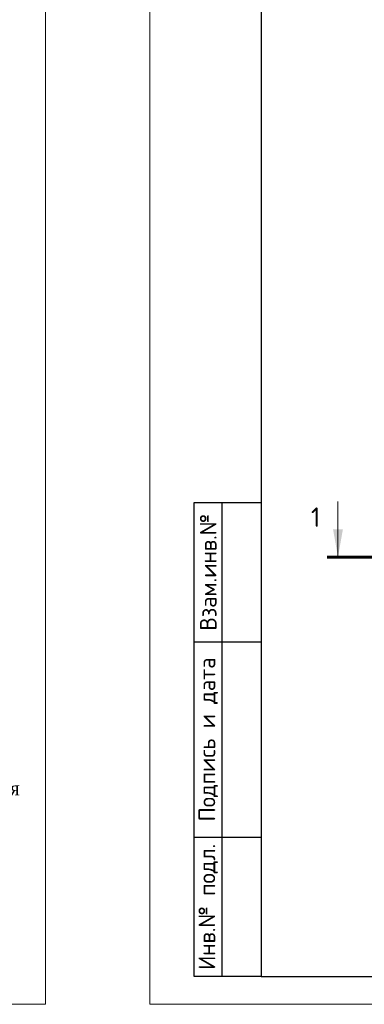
# Model space of a CAD drawing. Header units: millimetres. Extents: x 263826 to 1718326, y -423071 to 70137.
# Tile 49 of 256: x 495459 to 501646, y -396966 to -379308. Entities that reach past the tile are written whole.
import ezdxf
from ezdxf.enums import TextEntityAlignment as Align

# ---------------------------------------------------------------- set-up
doc = ezdxf.new("R2010")
doc.units = ezdxf.units.MM
doc.layers.add('PDF7_Text', color=7, linetype='Continuous')
doc.layers.add('ТОЛСТЫЕ_ОСНОВНЫЕ', color=6, linetype='Continuous')
for name, color, linetype, lineweight in [('Выноски', 20, 'Continuous', 20), ('размер', 1, 'Continuous', 25), ('Текст', 7, 'Continuous', 25), ('ТОНКИЕ', 7, 'Continuous', 9)]:
    doc.layers.add(name, color=color, linetype=linetype, lineweight=lineweight)
doc.styles.add('GOST-2.304_Type-B', font='GOST_Common.ttf')
doc.styles.add('PDF Times New Roman', font='times.ttf')
doc.styles.add('style1', font='GOST_Common.ttf', dxfattribs={"height": 500})
doc.styles.add('ГОСТ', font='GOST_Common.ttf')

# ---------------------------------------------------------------- blocks, each defined once
blk = doc.blocks.new('*U46')
at = {"layer": 'ТОЛСТЫЕ_ОСНОВНЫЕ'}
for p, q in [((8, 5), (8, 90)), ((8, 90), (20, 90)), ((13, 5), (13, 90)), ((8, 65), (20, 65)), ((8, 30), (20, 30)), ((20, 5), (8, 5))]:
    blk.add_line(p, q, dxfattribs=at)
at = {"layer": 'ТОЛСТЫЕ_ОСНОВНЫЕ', "color": 6}
blk.add_lwpolyline([(20, 5), (415, 5), (415, 292), (20, 292)], close=True, dxfattribs=at)
at = {"layer": 'ТОНКИЕ'}
blk.add_lwpolyline([(0, 0), (420, 0), (420, 297), (0, 297)], close=True, dxfattribs=at)
at = {"layer": 'Текст', "style": 'style1'}
for s, p in [('Взам.инв.№', (10.5, 77.5)), ('Подпись и дата', (10.5, 47.5)), ('Инв.№ подл.', (10.5, 17.5))]:
    blk.add_text(s, height=3, rotation=90, dxfattribs=at).set_placement(p, align=Align.MIDDLE)
blk = doc.blocks.new('*U69')
at = {"layer": 'ТОНКИЕ'}
blk.add_lwpolyline([(0, 0), (594, 0), (594, 420), (0, 420)], close=True, dxfattribs=at)
blk = doc.blocks.new('штамп кж1.1')
at = {"layer": 'PDF7_Text', "insert": (410912, -84467), "char_height": 180, "width": 6881.02, "attachment_point": 7, "style": 'PDF Times New Roman'}
blk.add_mtext('\\pi1015.18152;Жилой дом со встроенными помещениями \\P\\pi311.27381;общественно-делового и коммерческого назначения на \\P\\pi667.38051;первом этаже здания и встроенно-пристроенным \\P\\pi874.76335;поликлиническим учреждением (поз. 2.2-2.3)', dxfattribs=at)
at = {"layer": 'Текст', "color": 7, "insert": (411117, -81801), "char_height": 250, "attachment_point": 1, "style": 'ГОСТ'}
blk.add_mtext_dynamic_manual_height_columns('\\pi594.35517;{\\fTimes New Roman|b0|i0|c204|p18;\\C256;Строительство жилого комплекса со  встроенными помещениями \\P\\pi1441.86779;общественного-делового, коммерческого назначения и \\P\\pi41.3631;поликлиническим учреждением по адресу: г. Чита, ул. 1-я Коллективная}', width=11543.07, gutter_width=12.5, heights=[0], dxfattribs=at)

msp = doc.modelspace()

# ---------------------------------------------------------------- hatches: boundary and pattern name
at = {"layer": 'Выноски'}
msp.add_hatch(color=256, dxfattribs=at).paths.add_polyline_path([(501173.11105, -388947.69173), (501261.27455, -388447.6917), (501084.94756, -388447.6917)], flags=0)

# ---------------------------------------------------------------- linework, layer by layer
msp.add_line((501169.9732, -388947.69173, 3100), (501169.9732, -387947.69171, 3100), dxfattribs=at)
at = {"layer": 'Выноски', "elevation": 3100}
msp.add_lwpolyline([(501973.1111, -388947.69173, 50, 50, 0), (500973.11104, -388947.69173, 50, 50, 0)], format="xyseb", dxfattribs=at)

# ---------------------------------------------------------------- block references
at = {"xscale": 100, "yscale": 100, "zscale": 100}
for name, p in [('*U69', (436520.8066, -396966.12651, 3100)), ('*U46', (497793.54168, -396966.12651, 3100))]:
    msp.add_blockref(name, p, dxfattribs=at)
at = {"layer": 'размер'}
msp.add_blockref('штамп кж1.1', (72562.48214, -310331.90516, 3100), dxfattribs=at)

# ---------------------------------------------------------------- texts
at = {"layer": 'Выноски', "style": 'GOST-2.304_Type-B'}
msp.add_text('1', height=350.00001, dxfattribs=at).set_placement((500689.10917, -388404.9999, 3100))
at = {"layer": 'Текст', "color": 7, "insert": (483420.8066, -394966.12651, 3100), "char_height": 250, "attachment_point": 1, "style": 'ГОСТ'}
msp.add_mtext_dynamic_manual_height_columns('\\pi3500;\\P\\pi1484.09091;{\\C0;План пилонов} 15-го этажа{\\H1.83333x; }', width=7000, gutter_width=12.5, heights=[1500], dxfattribs=at)

doc.saveas('drawing.dxf')
